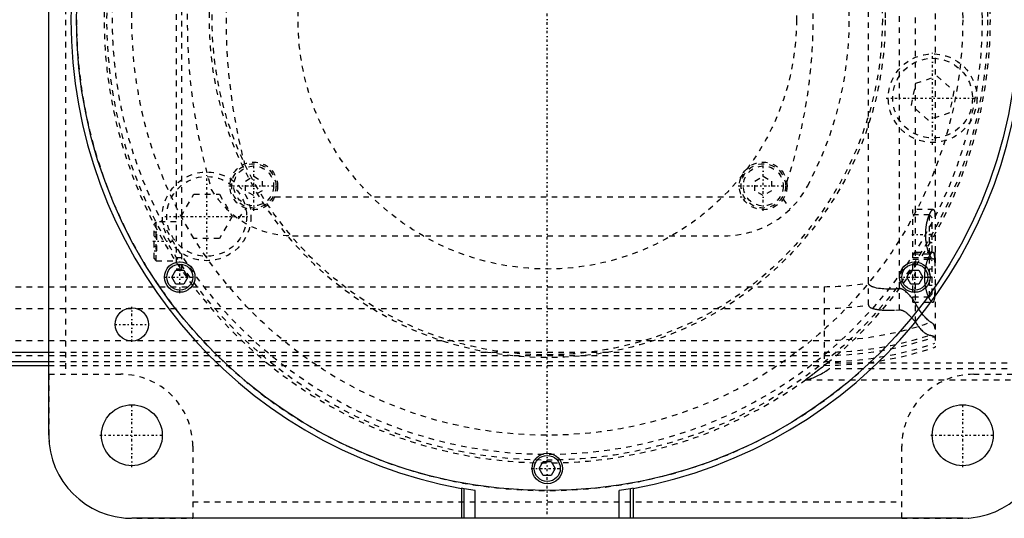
# Model space of a CAD drawing. Extents: x -502 to 174, y -90 to 90.
# Tile 11 of 13: x -95 to 83, y -90 to 0. Entities that reach past the tile are written whole.
import ezdxf

# ---------------------------------------------------------------- set-up
doc = ezdxf.new("R2010")
doc.units = 0
doc.linetypes.add('CENTER', pattern=[1.5, 0.45, -0.5, 0.05, -0.5])
doc.linetypes.add('DASHED', pattern=[2, 1, -1])
for name, color, linetype in [('AM_0', 7, 'CONTINUOUS'), ('AM_3', 7, 'DASHED'), ('AM_7', 7, 'CENTER')]:
    doc.layers.add(name, color=color, linetype=linetype)

msp = doc.modelspace()

# ---------------------------------------------------------------- linework, layer by layer
at = {"layer": 'AM_0', "color": 7, "linetype": 'CONTINUOUS'}
for p, q in [((-90, -75), (-90, 75)), ((-67.79, -46.46), (-67.07, -45.21)), ((-67.07, -45.21), (-65.63, -45.21)), ((-65.63, -45.21), (-64.91, -46.46)), ((64.91, -46.46), (65.63, -45.21)), ((65.63, -45.21), (67.07, -45.21)), ((67.07, -45.21), (67.79, -46.46)), ((-67.07, -47.71), (-67.79, -46.46)), ((-65.63, -47.71), (-67.07, -47.71)), ((-64.91, -46.46), (-65.63, -47.71)), ((65.63, -47.71), (64.91, -46.46)), ((67.07, -47.71), (65.63, -47.71)), ((67.79, -46.46), (67.07, -47.71)), ((-172.31, -60.02), (-90, -60.02)), ((-234.3, -61.72), (-90, -61.72)), ((-240, -62.39), (-90, -62.39)), ((-1.44, -81), (-0.72, -79.75)), ((-0.72, -79.75), (0.72, -79.75)), ((0.72, -79.75), (1.44, -81)), ((-0.72, -82.25), (-1.44, -81)), ((1.44, -81), (0.72, -82.25)), ((0.72, -82.25), (-0.72, -82.25)), ((-15.5, -84.59), (-15.5, -90)), ((-15, -84.68), (-15.5, -84.59)), ((-15, -90), (-15, -84.68)), ((-13, -85.01), (-15, -84.68)), ((-13, -90), (-13, -85.01)), ((15, -84.68), (13, -85.01)), ((13, -90), (13, -85.01)), ((15.5, -84.59), (15, -84.68)), ((15, -90), (15, -84.68)), ((15.5, -84.59), (15.5, -90)), ((75, -90), (-75, -90))]:
    msp.add_line(p, q, dxfattribs=at)
for centre, radius in [((0, 0), 85), ((-66.35, -46.46), 2.75), ((-66.35, -46.46), 2.35), ((66.35, -46.46), 2.75), ((66.35, -46.46), 2.35), ((-75, -55), 3), ((-75, -75), 5.5), ((75, -75), 5.5), ((0, -81), 2.75), ((0, -81), 2.35)]:
    msp.add_circle(centre, radius, dxfattribs=at)
for centre, radius, start, end in [((0, 0), 86, 100.3833, 259.6167), ((0, 0), 86, 280.3833, 79.6167), ((-75, -75), 15, 180, 270), ((75, -75), 15, 270, 0)]:
    msp.add_arc(centre, radius, start, end, dxfattribs=at)
at = {"layer": 'AM_3', "color": 6, "linetype": 'DASHED'}
for p, q in [((-87, 64), (-87, -64)), ((70, 59.1), (70, -59.1)), ((66.48, -54.6), (66.48, 54.6)), ((63.58, -52.38), (63.58, 52.38)), ((58, -51.49), (58, 51.49)), ((-67, 45), (-67, -45)), ((-66, -45.21), (-66, 45.21)), ((66.55, -11.48), (70.38, -10.19)), ((70.38, -10.19), (73.41, -12.87)), ((65.74, -15.44), (66.55, -11.48)), ((73.41, -12.87), (72.6, -16.83)), ((68.77, -18.12), (65.74, -15.44)), ((72.6, -16.83), (68.77, -18.12)), ((-54.5, -29.13), (-53, -28.27)), ((-53, -28.27), (-51.5, -29.13)), ((37.5, -29.13), (39, -28.27)), ((39, -28.27), (40.5, -29.13)), ((-54.5, -30.87), (-54.5, -29.13)), ((-51.5, -29.13), (-51.5, -30.87)), ((37.5, -30.87), (37.5, -29.13)), ((40.5, -29.13), (40.5, -30.87)), ((-66.11, -35.5), (-63.8, -31.5)), ((-63.8, -31.5), (-59.18, -31.5)), ((-59.18, -31.5), (-56.87, -35.5)), ((-53, -31.73), (-54.5, -30.87)), ((-51.5, -30.87), (-53, -31.73)), ((39, -31.73), (37.5, -30.87)), ((40.5, -30.87), (39, -31.73)), ((-49.19, -32), (35.19, -32)), ((42.58, -32.38), (43.84, -34.2)), ((-63.8, -39.5), (-66.11, -35.5)), ((-56.87, -35.5), (-59.18, -39.5)), ((-55.72, -35.94), (-54.39, -34.07)), ((69.69, -34.25), (66, -34.25)), ((66, -51), (66, -34.25)), ((69, -35.25), (66, -35.25)), ((69.5, -35.75), (69, -35.25)), ((69, -42.25), (69, -35.25)), ((-70.6, -36.5), (-71, -36.9)), ((-71, -43.1), (-71, -36.9)), ((-67, -36.5), (-70.6, -36.5)), ((-70.6, -43.5), (-70.6, -36.5)), ((69.5, -37.25), (69, -37.25)), ((69.5, -41.75), (69.5, -35.75)), ((-71, -38.27), (-70.5, -38.27)), ((-70.5, -41.73), (-70.5, -38.27)), ((-46, -39), (32, -39)), ((69.5, -38.75), (69, -38.75)), ((-71, -39.13), (-70.5, -39.13)), ((-71, -40.87), (-70.5, -40.87)), ((-59.18, -39.5), (-63.8, -39.5)), ((69.5, -40.25), (69, -40.25)), ((-71, -41.73), (-70.5, -41.73)), ((69.59, -42), (66, -42)), ((66, -42.25), (69, -42.25)), ((69, -42.25), (69.5, -41.75)), ((-71, -43.1), (-70.6, -43.5)), ((-70.6, -43.5), (-67, -43.5)), ((-66, -43), (-67, -43)), ((69, -43), (66, -43)), ((66, -43.25), (69.69, -43.25)), ((69.5, -43.5), (69, -43)), ((69, -50), (69, -43)), ((69.5, -49.5), (69.5, -43.5)), ((-66, -45), (-67, -45)), ((69.5, -45), (69, -45)), ((69.5, -46.5), (69, -46.5)), ((-240, -48.19), (50, -48.19)), ((50, -48.19), (50, -62.39)), ((69.5, -48), (69, -48)), ((69, -50), (69.5, -49.5)), ((66, -50), (69, -50)), ((66, -51), (69.59, -51)), ((-240, -52.11), (50, -52.11)), ((-240, -57.89), (50, -57.89)), ((-90, -60.02), (50, -60.02)), ((-240, -60.6), (50, -60.6)), ((-90, -61.72), (50, -61.72)), ((125, -62), (50.56, -62)), ((-90, -62.39), (50, -62.39)), ((125, -63), (50.91, -63)), ((-89.96, -64), (-89.96, -76.12)), ((-89.96, -64), (-77, -64)), ((46.64, -65), (90, -65)), ((77, -64), (89.96, -64)), ((-64, -77), (-64, -89.96)), ((64, -89.96), (64, -77)), ((-64, -87), (64, -87)), ((-76.12, -89.96), (-64, -89.96)), ((64, -89.96), (76.12, -89.96))]:
    msp.add_line(p, q, dxfattribs=at)
for points in [[(68.45, -40.43, 0), (68.45, -40.39, 0), (68.44, -40.31, 0), (68.42, -40.23, 0), (68.42, -40.19, 0), (68.41, -40.15, 0), (68.4, -40.07, 0), (68.39, -39.99, 0), (68.38, -39.91, 0), (68.37, -39.83, 0), (68.37, -39.75, 0), (68.36, -39.71, 0), (68.36, -39.67, 0), (68.35, -39.59, 0), (68.34, -39.51, 0), (68.34, -39.43, 0), (68.33, -39.34, 0), (68.33, -39.26, 0), (68.33, -39.22, 0), (68.33, -39.18, 0), (68.32, -39.1, 0), (68.32, -39.02, 0), (68.32, -38.98, 0), (68.32, -38.94, 0), (68.32, -38.86, 0), (68.32, -38.78, 0), (68.32, -38.74, 0), (68.32, -38.7, 0), (68.32, -38.62, 0), (68.32, -38.54, 0), (68.32, -38.46, 0), (68.32, -38.38, 0), (68.33, -38.3, 0), (68.33, -38.26, 0), (68.33, -38.22, 0), (68.33, -38.13, 0), (68.34, -38.05, 0), (68.35, -37.97, 0), (68.35, -37.89, 0), (68.36, -37.81, 0), (68.36, -37.77, 0), (68.37, -37.73, 0), (68.38, -37.65, 0), (68.38, -37.57, 0), (68.39, -37.49, 0), (68.4, -37.41, 0), (68.42, -37.33, 0), (68.42, -37.29, 0), (68.43, -37.25, 0), (68.44, -37.17, 0), (68.45, -37.09, 0), (68.46, -37.02, 0), (68.48, -36.94, 0), (68.49, -36.86, 0), (68.5, -36.83, 0), (68.51, -36.79, 0), (68.52, -36.71, 0), (68.54, -36.64, 0), (68.55, -36.57, 0), (68.57, -36.5, 0), (68.59, -36.43, 0), (68.59, -36.39, 0), (68.6, -36.36, 0), (68.62, -36.29, 0), (68.64, -36.22, 0), (68.65, -36.19, 0), (68.66, -36.15, 0), (68.67, -36.09, 0), (68.69, -36.02, 0), (68.7, -35.99, 0), (68.71, -35.96, 0), (68.73, -35.9, 0), (68.75, -35.84, 0), (68.77, -35.78, 0), (68.79, -35.72, 0), (68.81, -35.66, 0), (68.82, -35.63, 0), (68.83, -35.6, 0), (68.85, -35.55, 0), (68.87, -35.5, 0), (68.89, -35.44, 0), (68.91, -35.39, 0), (68.93, -35.34, 0), (68.94, -35.31, 0), (68.95, -35.29, 0), (68.97, -35.24, 0), (68.99, -35.19, 0), (69.01, -35.14, 0), (69.03, -35.09, 0), (69.05, -35.05, 0), (69.06, -35.02, 0), (69.07, -35, 0), (69.09, -34.96, 0), (69.12, -34.91, 0), (69.14, -34.87, 0), (69.16, -34.83, 0), (69.18, -34.79, 0), (69.19, -34.77, 0), (69.2, -34.75, 0), (69.22, -34.72, 0), (69.24, -34.68, 0), (69.26, -34.65, 0), (69.28, -34.61, 0), (69.3, -34.58, 0), (69.31, -34.57, 0), (69.33, -34.55, 0), (69.35, -34.52, 0), (69.37, -34.5, 0), (69.38, -34.48, 0), (69.39, -34.47, 0), (69.41, -34.44, 0), (69.42, -34.42, 0), (69.43, -34.41, 0), (69.44, -34.4, 0), (69.46, -34.38, 0), (69.48, -34.36, 0), (69.5, -34.34, 0), (69.52, -34.33, 0), (69.54, -34.31, 0), (69.54, -34.31, 0), (69.55, -34.3, 0), (69.57, -34.29, 0), (69.59, -34.28, 0), (69.6, -34.27, 0), (69.62, -34.26, 0), (69.63, -34.26, 0), (69.64, -34.26, 0), (69.65, -34.25, 0), (69.66, -34.25, 0), (69.68, -34.25, 0), (69.69, -34.25, 0)], [(69.69, -34.25, 0), (69.7, -34.25, 0), (69.74, -34.26, 0), (69.78, -34.28, 0), (69.79, -34.3, 0), (69.81, -34.32, 0), (69.84, -34.36, 0), (69.87, -34.42, 0), (69.89, -34.48, 0), (69.91, -34.56, 0), (69.93, -34.65, 0), (69.94, -34.7, 0), (69.95, -34.75, 0), (69.96, -34.86, 0), (69.97, -34.99, 0), (69.98, -35.11, 0), (69.99, -35.25, 0), (69.99, -35.4, 0), (69.99, -35.47, 0), (70, -35.55, 0), (70, -35.71, 0), (70, -35.87, 0), (70, -35.96, 0)], [(69.69, -43.25, 0), (69.66, -43.25, 0), (69.6, -43.23, 0), (69.54, -43.19, 0), (69.51, -43.16, 0), (69.47, -43.13, 0), (69.4, -43.05, 0), (69.33, -42.96, 0), (69.25, -42.84, 0), (69.18, -42.7, 0), (69.1, -42.55, 0), (69.06, -42.47, 0), (69.02, -42.39, 0), (68.94, -42.21, 0), (68.87, -42.01, 0), (68.8, -41.81, 0), (68.73, -41.59, 0), (68.66, -41.36, 0), (68.63, -41.23, 0), (68.59, -41.11, 0), (68.53, -40.84, 0), (68.5, -40.68, 0), (68.49, -40.64, 0), (68.48, -40.59, 0), (68.48, -40.57, 0), (68.48, -40.54, 0), (68.47, -40.5, 0), (68.46, -40.45, 0), (68.45, -40.43, 0)], [(69.59, -42, 0), (69.58, -42, 0), (69.55, -42, 0), (69.52, -42.01, 0), (69.51, -42.02, 0), (69.49, -42.02, 0), (69.46, -42.04, 0), (69.43, -42.06, 0), (69.4, -42.08, 0), (69.37, -42.1, 0), (69.33, -42.13, 0), (69.32, -42.15, 0), (69.3, -42.17, 0), (69.26, -42.2, 0), (69.23, -42.25, 0), (69.19, -42.29, 0), (69.16, -42.34, 0), (69.12, -42.39, 0), (69.1, -42.42, 0), (69.08, -42.45, 0), (69.05, -42.51, 0), (69.01, -42.57, 0), (68.99, -42.6, 0), (68.97, -42.63, 0), (68.93, -42.7, 0), (68.9, -42.77, 0), (68.88, -42.81, 0), (68.86, -42.85, 0), (68.82, -42.92, 0), (68.78, -43, 0), (68.75, -43.09, 0), (68.71, -43.17, 0), (68.68, -43.26, 0), (68.66, -43.3, 0), (68.64, -43.34, 0), (68.61, -43.43, 0), (68.58, -43.53, 0), (68.54, -43.62, 0), (68.51, -43.73, 0), (68.48, -43.83, 0), (68.46, -43.88, 0), (68.45, -43.93, 0), (68.42, -44.04, 0), (68.39, -44.16, 0), (68.36, -44.27, 0), (68.33, -44.39, 0), (68.3, -44.51, 0), (68.29, -44.57, 0), (68.28, -44.63, 0), (68.25, -44.75, 0), (68.23, -44.87, 0), (68.21, -45, 0), (68.19, -45.13, 0), (68.17, -45.26, 0), (68.16, -45.32, 0), (68.15, -45.39, 0), (68.14, -45.52, 0), (68.13, -45.65, 0), (68.12, -45.78, 0), (68.11, -45.91, 0), (68.1, -46.04, 0), (68.1, -46.11, 0), (68.09, -46.17, 0), (68.09, -46.31, 0), (68.09, -46.44, 0), (68.09, -46.5, 0), (68.09, -46.56, 0), (68.09, -46.69, 0), (68.09, -46.83, 0), (68.1, -46.89, 0), (68.1, -46.96, 0), (68.11, -47.09, 0), (68.12, -47.22, 0), (68.13, -47.35, 0), (68.14, -47.48, 0), (68.15, -47.61, 0), (68.16, -47.68, 0), (68.17, -47.74, 0), (68.19, -47.87, 0), (68.21, -48, 0), (68.23, -48.13, 0), (68.25, -48.25, 0), (68.28, -48.37, 0), (68.29, -48.43, 0), (68.3, -48.49, 0), (68.33, -48.61, 0), (68.36, -48.73, 0), (68.39, -48.84, 0), (68.42, -48.96, 0), (68.45, -49.07, 0), (68.46, -49.12, 0), (68.48, -49.17, 0), (68.51, -49.27, 0), (68.54, -49.38, 0), (68.58, -49.47, 0), (68.61, -49.57, 0), (68.64, -49.66, 0), (68.66, -49.7, 0), (68.68, -49.74, 0), (68.71, -49.83, 0), (68.75, -49.91, 0), (68.78, -50, 0), (68.82, -50.08, 0), (68.86, -50.15, 0), (68.88, -50.19, 0), (68.9, -50.23, 0), (68.93, -50.3, 0), (68.97, -50.37, 0), (68.99, -50.4, 0), (69.01, -50.43, 0), (69.05, -50.49, 0), (69.08, -50.55, 0), (69.1, -50.58, 0), (69.12, -50.61, 0), (69.16, -50.66, 0), (69.19, -50.71, 0), (69.23, -50.75, 0), (69.26, -50.8, 0), (69.3, -50.83, 0), (69.32, -50.85, 0), (69.33, -50.87, 0), (69.37, -50.9, 0), (69.4, -50.92, 0), (69.43, -50.94, 0), (69.46, -50.96, 0), (69.49, -50.98, 0), (69.51, -50.98, 0), (69.52, -50.99, 0), (69.55, -51, 0), (69.58, -51, 0), (69.59, -51, 0)], [(70, -44.5, 0), (70, -44.38, 0), (70, -44.13, 0), (70, -43.9, 0), (69.99, -43.78, 0), (69.99, -43.67, 0), (69.99, -43.47, 0), (69.98, -43.27, 0), (69.97, -43.09, 0), (69.96, -42.92, 0), (69.94, -42.75, 0), (69.93, -42.68, 0), (69.92, -42.6, 0), (69.9, -42.47, 0), (69.87, -42.35, 0), (69.84, -42.25, 0), (69.8, -42.17, 0), (69.76, -42.1, 0), (69.74, -42.07, 0), (69.72, -42.05, 0), (69.67, -42.02, 0), (69.62, -42, 0), (69.59, -42, 0)], [(70, -41.54, 0), (70, -41.63, 0), (70, -41.79, 0), (70, -41.95, 0), (69.99, -42.03, 0), (69.99, -42.1, 0), (69.99, -42.25, 0), (69.98, -42.39, 0), (69.97, -42.51, 0), (69.96, -42.64, 0), (69.95, -42.75, 0), (69.94, -42.8, 0), (69.93, -42.85, 0), (69.91, -42.94, 0), (69.89, -43.02, 0), (69.87, -43.08, 0), (69.84, -43.14, 0), (69.81, -43.18, 0), (69.79, -43.2, 0), (69.78, -43.22, 0), (69.74, -43.24, 0), (69.7, -43.25, 0), (69.69, -43.25, 0)], [(63.58, -48.57, 0), (63.41, -48.58, 0), (63.07, -48.6, 0), (62.74, -48.62, 0), (62.57, -48.62, 0), (62.4, -48.63, 0), (62.07, -48.63, 0), (61.74, -48.63, 0), (61.42, -48.63, 0), (61.1, -48.62, 0), (60.78, -48.6, 0), (60.62, -48.58, 0), (60.46, -48.57, 0), (60.14, -48.54, 0), (59.8, -48.49, 0), (59.46, -48.43, 0), (59.13, -48.35, 0), (58.95, -48.3, 0), (58.9, -48.28, 0), (58.85, -48.27, 0), (58.82, -48.26, 0), (58.8, -48.25, 0), (58.75, -48.23, 0), (58.69, -48.21, 0), (58.67, -48.2, 0), (58.64, -48.19, 0), (58.59, -48.16, 0), (58.54, -48.14, 0), (58.51, -48.13, 0), (58.49, -48.11, 0), (58.44, -48.09, 0), (58.39, -48.06, 0), (58.34, -48.03, 0), (58.3, -48, 0), (58.25, -47.97, 0), (58.23, -47.95, 0), (58.21, -47.93, 0), (58.19, -47.91, 0), (58.18, -47.9, 0), (58.17, -47.9, 0), (58.17, -47.89, 0), (58.17, -47.89, 0), (58.16, -47.88, 0), (58.15, -47.88, 0), (58.15, -47.87, 0), (58.14, -47.86, 0), (58.13, -47.86, 0), (58.13, -47.85, 0), (58.13, -47.85, 0), (58.12, -47.84, 0), (58.12, -47.83, 0), (58.11, -47.83, 0), (58.11, -47.82, 0), (58.1, -47.81, 0), (58.1, -47.81, 0), (58.09, -47.81, 0), (58.09, -47.8, 0), (58.08, -47.79, 0), (58.08, -47.78, 0), (58.07, -47.78, 0), (58.07, -47.77, 0), (58.07, -47.76, 0), (58.07, -47.76, 0), (58.06, -47.75, 0), (58.06, -47.74, 0), (58.05, -47.73, 0), (58.05, -47.73, 0), (58.04, -47.72, 0), (58.04, -47.71, 0), (58.04, -47.71, 0), (58.04, -47.7, 0), (58.03, -47.69, 0), (58.03, -47.69, 0), (58.03, -47.68, 0), (58.03, -47.67, 0), (58.02, -47.67, 0), (58.02, -47.66, 0), (58.02, -47.66, 0), (58.02, -47.65, 0), (58.02, -47.64, 0), (58.01, -47.63, 0), (58.01, -47.62, 0), (58.01, -47.61, 0), (58.01, -47.61, 0), (58.01, -47.6, 0), (58.01, -47.59, 0), (58, -47.58, 0), (58, -47.57, 0), (58, -47.57, 0), (58, -47.56, 0), (58, -47.55, 0), (58, -47.55, 0), (58, -47.54, 0), (58, -47.53, 0), (58, -47.52, 0)], [(66.48, -51.17, 0), (66.4, -51.06, 0), (66.26, -50.84, 0), (66.11, -50.63, 0), (66.03, -50.53, 0), (65.95, -50.43, 0), (65.8, -50.23, 0), (65.65, -50.04, 0), (65.49, -49.85, 0), (65.34, -49.68, 0), (65.19, -49.52, 0), (65.11, -49.44, 0), (65.03, -49.36, 0), (64.88, -49.22, 0), (64.74, -49.09, 0), (64.58, -48.96, 0), (64.49, -48.89, 0), (64.46, -48.88, 0), (64.43, -48.86, 0), (64.42, -48.85, 0), (64.41, -48.84, 0), (64.38, -48.82, 0), (64.35, -48.8, 0), (64.32, -48.78, 0), (64.29, -48.77, 0), (64.26, -48.75, 0), (64.25, -48.74, 0), (64.24, -48.73, 0), (64.21, -48.72, 0), (64.18, -48.7, 0), (64.16, -48.7, 0), (64.15, -48.69, 0), (64.12, -48.68, 0), (64.08, -48.66, 0), (64.07, -48.66, 0), (64.05, -48.65, 0), (64.02, -48.64, 0), (63.99, -48.63, 0), (63.96, -48.62, 0), (63.93, -48.61, 0), (63.9, -48.6, 0), (63.88, -48.59, 0), (63.86, -48.59, 0), (63.83, -48.58, 0), (63.8, -48.58, 0), (63.76, -48.57, 0), (63.73, -48.57, 0), (63.7, -48.57, 0), (63.68, -48.57, 0), (63.66, -48.57, 0), (63.63, -48.57, 0), (63.6, -48.57, 0), (63.58, -48.57, 0)], [(69.59, -51, 0), (69.62, -51, 0), (69.67, -50.98, 0), (69.72, -50.95, 0), (69.74, -50.93, 0), (69.76, -50.9, 0), (69.8, -50.83, 0), (69.84, -50.75, 0), (69.87, -50.65, 0), (69.9, -50.53, 0), (69.92, -50.4, 0), (69.93, -50.32, 0), (69.94, -50.25, 0), (69.96, -50.08, 0), (69.97, -49.91, 0), (69.98, -49.73, 0), (69.99, -49.53, 0), (69.99, -49.33, 0), (69.99, -49.22, 0), (70, -49.1, 0), (70, -48.87, 0), (70, -48.62, 0), (70, -48.5, 0)], [(58, -51.49, 0), (58, -51.5, 0), (58, -51.52, 0), (58, -51.54, 0), (58, -51.55, 0), (58.01, -51.56, 0), (58.01, -51.58, 0), (58.02, -51.6, 0), (58.02, -51.62, 0), (58.03, -51.64, 0), (58.04, -51.66, 0), (58.04, -51.66, 0), (58.05, -51.67, 0), (58.06, -51.69, 0), (58.07, -51.71, 0), (58.08, -51.72, 0), (58.09, -51.74, 0), (58.1, -51.75, 0), (58.11, -51.76, 0), (58.12, -51.77, 0), (58.13, -51.78, 0), (58.15, -51.8, 0), (58.15, -51.81, 0), (58.16, -51.81, 0), (58.17, -51.83, 0), (58.19, -51.84, 0), (58.2, -51.84, 0), (58.2, -51.85, 0), (58.22, -51.86, 0), (58.23, -51.87, 0), (58.25, -51.88, 0), (58.26, -51.89, 0), (58.28, -51.91, 0), (58.29, -51.91, 0), (58.3, -51.92, 0), (58.31, -51.93, 0), (58.33, -51.94, 0), (58.35, -51.95, 0), (58.37, -51.96, 0), (58.38, -51.97, 0), (58.39, -51.97, 0), (58.4, -51.98, 0), (58.42, -51.99, 0), (58.44, -51.99, 0), (58.5, -52.02, 0), (58.61, -52.07, 0), (58.72, -52.11, 0), (58.78, -52.13, 0), (58.83, -52.14, 0), (58.94, -52.18, 0), (59.06, -52.21, 0), (59.17, -52.23, 0), (59.29, -52.26, 0), (59.41, -52.28, 0), (59.47, -52.29, 0), (59.53, -52.3, 0), (59.65, -52.32, 0), (59.77, -52.34, 0), (59.83, -52.35, 0)], [(69.24, -54.6, 0), (69.18, -54.57, 0), (69.06, -54.49, 0), (68.94, -54.39, 0), (68.87, -54.34, 0), (68.8, -54.28, 0), (68.66, -54.16, 0), (68.52, -54.02, 0), (68.37, -53.87, 0), (68.21, -53.71, 0), (68.05, -53.53, 0), (67.97, -53.43, 0), (67.89, -53.34, 0), (67.72, -53.13, 0), (67.56, -52.91, 0), (67.39, -52.68, 0), (67.22, -52.44, 0), (67.05, -52.18, 0), (66.97, -52.04, 0), (66.88, -51.91, 0), (66.72, -51.62, 0), (66.55, -51.33, 0), (66.48, -51.17, 0)], [(59.83, -52.35, 0), (59.94, -52.36, 0), (60.15, -52.38, 0), (60.36, -52.4, 0), (60.46, -52.41, 0), (60.56, -52.42, 0), (60.76, -52.43, 0), (60.96, -52.44, 0), (61.68, -52.45, 0), (62.94, -52.42, 0), (63.58, -52.38, 0)], [(63.58, -52.38, 0), (63.6, -52.38, 0), (63.63, -52.38, 0), (63.66, -52.38, 0), (63.67, -52.38, 0), (63.69, -52.38, 0), (63.72, -52.38, 0), (63.75, -52.38, 0), (63.77, -52.38, 0), (63.8, -52.38, 0), (63.83, -52.39, 0), (63.85, -52.39, 0), (63.86, -52.39, 0), (63.89, -52.4, 0), (63.92, -52.41, 0), (63.95, -52.41, 0), (63.98, -52.42, 0), (64.01, -52.43, 0), (64.02, -52.43, 0), (64.04, -52.44, 0), (64.06, -52.45, 0), (64.09, -52.46, 0), (64.11, -52.46, 0), (64.12, -52.47, 0), (64.15, -52.48, 0), (64.17, -52.49, 0), (64.19, -52.5, 0), (64.2, -52.5, 0), (64.23, -52.51, 0), (64.26, -52.53, 0), (64.28, -52.54, 0), (64.31, -52.55, 0), (64.34, -52.57, 0), (64.35, -52.57, 0), (64.36, -52.58, 0), (64.39, -52.6, 0), (64.41, -52.61, 0), (64.5, -52.66, 0), (64.65, -52.76, 0), (64.81, -52.88, 0), (64.96, -53, 0), (65.04, -53.06, 0), (65.12, -53.13, 0), (65.27, -53.27, 0), (65.43, -53.43, 0), (65.6, -53.59, 0), (65.76, -53.76, 0), (65.92, -53.94, 0), (66, -54.03, 0), (66.08, -54.12, 0), (66.24, -54.31, 0), (66.4, -54.5, 0), (66.48, -54.6, 0)], [(66.48, -54.6, 0), (66.55, -54.72, 0), (66.7, -54.94, 0), (66.85, -55.16, 0), (66.92, -55.26, 0), (67, -55.36, 0), (67.15, -55.55, 0), (67.3, -55.73, 0), (67.46, -55.9, 0), (67.61, -56.06, 0), (67.76, -56.2, 0), (67.83, -56.27, 0), (67.91, -56.33, 0), (68.05, -56.45, 0), (68.19, -56.55, 0), (68.33, -56.65, 0), (68.46, -56.73, 0), (68.59, -56.8, 0), (68.66, -56.82, 0), (68.72, -56.85, 0), (68.84, -56.89, 0), (68.95, -56.92, 0), (69.01, -56.93, 0)], [(70, -55.78, 0), (70, -55.74, 0), (69.99, -55.66, 0), (69.99, -55.58, 0), (69.98, -55.55, 0), (69.97, -55.51, 0), (69.95, -55.44, 0), (69.93, -55.37, 0), (69.9, -55.3, 0), (69.87, -55.23, 0), (69.84, -55.16, 0), (69.82, -55.13, 0), (69.79, -55.1, 0), (69.75, -55.03, 0), (69.7, -54.97, 0), (69.64, -54.91, 0), (69.58, -54.85, 0), (69.51, -54.79, 0), (69.48, -54.76, 0), (69.44, -54.73, 0), (69.37, -54.68, 0), (69.28, -54.63, 0), (69.24, -54.6, 0)], [(69.01, -56.93, 0), (69.06, -56.94, 0), (69.17, -56.96, 0), (69.27, -56.98, 0), (69.32, -56.99, 0), (69.36, -57, 0), (69.45, -57.03, 0), (69.53, -57.06, 0), (69.6, -57.09, 0), (69.67, -57.12, 0), (69.73, -57.15, 0), (69.76, -57.17, 0), (69.79, -57.19, 0), (69.83, -57.23, 0), (69.88, -57.27, 0), (69.91, -57.31, 0), (69.94, -57.36, 0), (69.96, -57.4, 0), (69.97, -57.43, 0), (69.98, -57.45, 0), (69.99, -57.5, 0), (70, -57.55, 0), (70, -57.58, 0)], [(50.56, -62, 0), (50.43, -62.11, 0), (50.16, -62.32, 0), (49.88, -62.54, 0), (49.74, -62.65, 0), (49.61, -62.76, 0), (49.33, -62.98, 0), (49.05, -63.2, 0), (48.77, -63.41, 0), (48.51, -63.62, 0), (48.25, -63.82, 0), (48.12, -63.91, 0), (47.99, -64, 0), (47.85, -64.11, 0), (47.81, -64.14, 0), (47.77, -64.17, 0), (47.76, -64.18, 0), (47.74, -64.2, 0), (47.7, -64.23, 0), (47.66, -64.25, 0), (47.62, -64.28, 0), (47.59, -64.31, 0), (47.55, -64.34, 0), (47.53, -64.35, 0), (47.51, -64.36, 0), (47.48, -64.39, 0), (47.44, -64.42, 0), (47.4, -64.44, 0), (47.37, -64.47, 0), (47.33, -64.49, 0), (47.32, -64.51, 0), (47.3, -64.52, 0), (47.26, -64.55, 0), (47.23, -64.57, 0), (47.2, -64.6, 0), (47.16, -64.62, 0), (47.13, -64.64, 0), (47.11, -64.65, 0), (47.1, -64.67, 0), (47.07, -64.69, 0), (47.04, -64.71, 0), (47.01, -64.73, 0), (46.98, -64.75, 0), (46.95, -64.77, 0), (46.94, -64.78, 0), (46.92, -64.79, 0), (46.9, -64.81, 0), (46.87, -64.83, 0), (46.86, -64.84, 0), (46.85, -64.85, 0), (46.83, -64.86, 0), (46.81, -64.88, 0), (46.8, -64.89, 0), (46.79, -64.89, 0), (46.77, -64.91, 0), (46.75, -64.92, 0), (46.73, -64.93, 0), (46.72, -64.94, 0), (46.7, -64.95, 0), (46.7, -64.96, 0), (46.69, -64.96, 0), (46.68, -64.97, 0), (46.67, -64.98, 0), (46.66, -64.98, 0), (46.65, -64.99, 0), (46.65, -64.99, 0), (46.64, -65, 0), (46.64, -65, 0), (46.64, -65, 0), (46.64, -65, 0), (46.64, -65, 0)], [(46.81, -65, 0), (46.82, -65, 0), (46.83, -65, 0), (46.85, -65, 0), (46.86, -65, 0), (46.87, -64.99, 0), (46.89, -64.99, 0), (46.91, -64.99, 0), (46.93, -64.98, 0), (46.96, -64.98, 0), (46.98, -64.97, 0), (47, -64.97, 0), (47.01, -64.97, 0), (47.03, -64.96, 0), (47.06, -64.95, 0), (47.09, -64.94, 0), (47.12, -64.94, 0), (47.15, -64.93, 0), (47.16, -64.92, 0), (47.18, -64.92, 0), (47.21, -64.91, 0), (47.24, -64.9, 0), (47.25, -64.89, 0), (47.27, -64.89, 0), (47.3, -64.88, 0), (47.34, -64.87, 0), (47.35, -64.86, 0), (47.37, -64.86, 0), (47.4, -64.85, 0), (47.44, -64.83, 0), (47.47, -64.82, 0), (47.5, -64.81, 0), (47.54, -64.8, 0), (47.56, -64.79, 0), (47.57, -64.79, 0), (47.61, -64.77, 0), (47.64, -64.76, 0), (47.77, -64.71, 0), (47.99, -64.62, 0), (48.23, -64.53, 0), (48.47, -64.42, 0), (48.6, -64.36, 0), (48.73, -64.3, 0), (48.99, -64.18, 0), (49.25, -64.05, 0), (49.51, -63.91, 0), (49.77, -63.76, 0), (50.04, -63.61, 0), (50.17, -63.53, 0), (50.29, -63.45, 0), (50.55, -63.28, 0), (50.69, -63.17, 0), (50.73, -63.14, 0), (50.77, -63.11, 0), (50.79, -63.09, 0), (50.81, -63.08, 0), (50.85, -63.05, 0), (50.89, -63.02, 0), (50.91, -63, 0)]]:
    msp.add_polyline3d(points, dxfattribs=at)
for centre, radius in [((0, 0), 79.5), ((0, 0), 78.5), ((0, 0), 75), ((0, 0), 61), ((0, 0), 60.5), ((0, 0), 45), ((69.57, -14.16), 8), ((69.57, -14.16), 7.2), ((-53, -30), 4.3), ((-53, -30), 4), ((-53, -30), 3.6), ((39, -30), 4.3), ((39, -30), 4), ((39, -30), 3.6), ((-61.49, -35.5), 8), ((-61.49, -35.5), 7.2)]:
    msp.add_circle(centre, radius, dxfattribs=at)
for centre, radius, start, end in [((0, 0), 80, 54.3409, 305.6591), ((0, 0), 80, 309.195, 50.805), ((45, 0), 110, 163.8371, 196.1629), ((-45, 0), 93, 341.6079, 18.3921), ((-8.97, 0), 63.5, 331.7631, 28.2369), ((45, 0), 103, 165.3606, 194.6394), ((0, 0), 85, 180, 312.1683), ((32, -22), 17, 270, 331.7631), ((-46, -22), 17, 210.4702, 270), ((50, 0), 48.19, 270, 279.5555), ((50, 0), 52.11, 270, 278.8311), ((50, 0), 57.89, 270, 289.4116), ((50, 0), 60.02, 270, 288.4632), ((50, 0), 60.6, 270, 289.2721), ((50, 0), 61.72, 270, 288.9064), ((50, 0), 62.39, 270, 288.6977), ((-77, -77), 13, 0, 90), ((77, -77), 13, 90, 180)]:
    msp.add_arc(centre, radius, start, end, dxfattribs=at)
at = {"layer": 'AM_7', "color": 4, "linetype": 'CENTER'}
for p, q in [((0, -89.25), (0, 89.25)), ((69.57, -22.56), (69.57, -5.76)), ((61.17, -14.16), (77.97, -14.16)), ((-53, -34.52), (-53, -25.48)), ((39, -34.52), (39, -25.48)), ((-61.49, -43.06), (-61.49, -27.94)), ((-57.52, -30), (-48.48, -30)), ((34.48, -30), (43.52, -30)), ((-69.05, -35.5), (-53.93, -35.5)), ((65.8, -38.75), (70.2, -38.75)), ((-71.2, -40), (-66.8, -40)), ((-66.35, -49.35), (-66.35, -43.57)), ((66.35, -49.35), (66.35, -43.57)), ((-69.24, -46.46), (-63.46, -46.46)), ((63.46, -46.46), (69.24, -46.46)), ((65.8, -46.5), (70.2, -46.5)), ((-75, -58.15), (-75, -51.85)), ((-78.15, -55), (-71.85, -55)), ((-75, -80.78), (-75, -69.22)), ((75, -80.78), (75, -69.22)), ((-80.78, -75), (-69.22, -75)), ((69.22, -75), (80.78, -75)), ((-2.89, -81), (2.89, -81))]:
    msp.add_line(p, q, dxfattribs=at)

doc.saveas('drawing.dxf')
